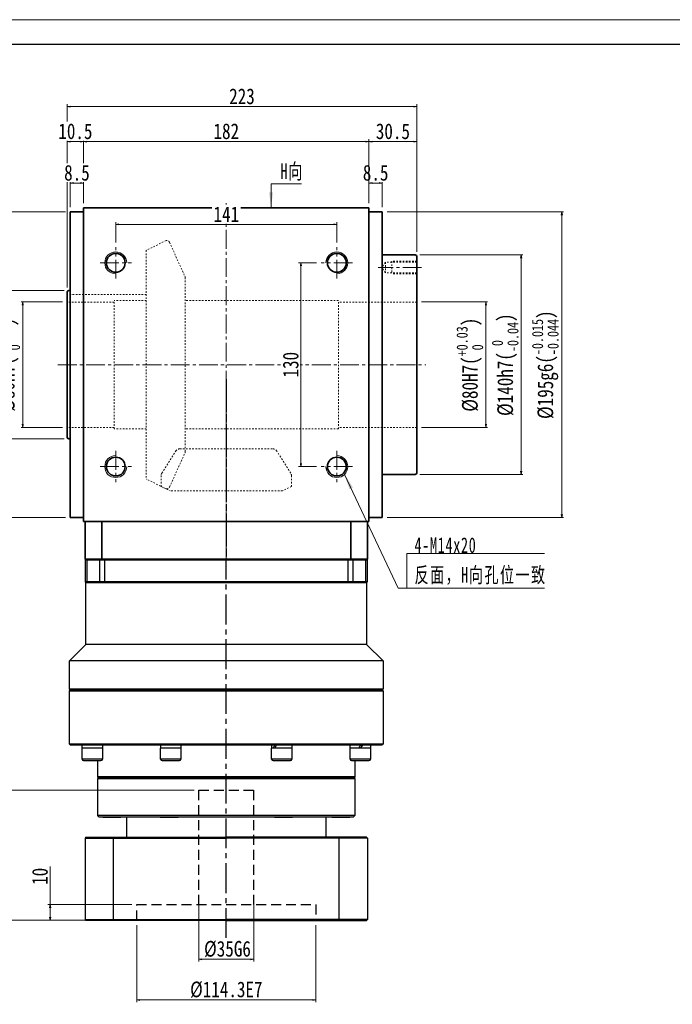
# Model space of a CAD drawing. Header units: millimetres. Extents: x -27 to 1321, y -28 to 916.
# Tile 3 of 4: x 194 to 610, y 288 to 916. Entities that reach past the tile are written whole.
import ezdxf

# ---------------------------------------------------------------- set-up
doc = ezdxf.new("R2010")
doc.units = ezdxf.units.MM
for name, pattern in [('CENTER2', [28.575, 19.05, -3.175, 3.175, -3.175]), ('DASHED2', [9.525, 6.35, -3.175]), ('点画线', [18, 12, -2, 2, -2]), ('虚线', [2, 1, -1])]:
    doc.linetypes.add(name, pattern=pattern)
for name, color, linetype in [('1轮廓实线层', 7, 'Continuous'), ('3中心线层', 1, 'CENTER2'), ('4虚线层', 6, 'DASHED2')]:
    doc.layers.add(name, color=color, linetype=linetype)
for name, color, linetype, lineweight in [('中心线层', 1, '点画线', 18), ('图框_外框线', 7, 'Continuous', 18), ('尺寸线层', 3, 'Continuous', 18), ('粗实线', 7, 'Continuous', 40), ('粗实线层', 7, 'Continuous', 35), ('虚线层', 6, '虚线', 18)]:
    doc.layers.add(name, color=color, linetype=linetype, lineweight=lineweight)
doc.styles.add('宋体', font='SimSun.ttf', dxfattribs={"width": 0.8})
doc.styles.add('标准', font='SimSun.ttf', dxfattribs={"width": 0.667})
doc.dimstyles.new('A水平标注$0', dxfattribs={"dimtxt": 3.5, "dimasz": 2, "dimexe": 1.5, "dimexo": 3, "dimgap": 1.1, "dimtad": 1, "dimtoh": 1, "dimdec": 4, "dimdsep": 46, "dimtxsty": '宋体', "dimblk": 'OPEN', "dimcen": 3, "dimclrd": 3, "dimclre": 3, "dimclrt": 6, "dimadec": 0, "dimazin": 0, "dimtm": 1e-09, "dimtfac": 1, "dimtdec": 4, "dimtix": 1, "dimtmove": 0, "dimatfit": 3, "dimldrblk": 'OPEN', "dimfxl": 0, "dimlwd": 13, "dimlwe": 13, "dimarcsym": 0})
doc.dimstyles.new('D直径标注φ25', dxfattribs={"dimtxt": 3.5, "dimasz": 2, "dimexe": 1, "dimexo": 3, "dimtad": 1, "dimtoh": 1, "dimdec": 1, "dimdsep": 46, "dimtxsty": '宋体', "dimblk": 'OPEN', "dimcen": 3, "dimclrd": 3, "dimclre": 3, "dimclrt": 130, "dimadec": 0, "dimazin": 0, "dimtm": 1e-09, "dimtfac": 1, "dimtdec": 1, "dimtmove": 0, "dimatfit": 0, "dimldrblk": 'OPEN', "dimfxl": 0, "dimlwd": 13, "dimlwe": 13, "dimarcsym": 0})

# ---------------------------------------------------------------- blocks, each defined once
blk = doc.blocks.new('_Open')
at = {"color": 0, "linetype": 'ByBlock', "lineweight": -2}
for p, q in [((-1, 0.17), (0, 0)), ((-1, -0.17), (0, 0)), ((0, 0), (-1, 0))]:
    blk.add_line(p, q, dxfattribs=at)
blk = doc.blocks.new('*D25')
at = {"layer": 'Defpoints', "color": 0, "transparency": 16777216}
for p in [(395.77, 785.73), (254.77, 771.24), (395.77, 771.24)]:
    blk.add_point(p, dxfattribs=at)
at = {"layer": '尺寸线层', "color": 3, "lineweight": 13, "transparency": 16777216}
for p, q in [((254.77, 774.24), (254.77, 787.23)), ((256.77, 785.73), (393.77, 785.73)), ((395.77, 774.24), (395.77, 787.23))]:
    blk.add_line(p, q, dxfattribs=at)
at = {"layer": '尺寸线层', "color": 3, "lineweight": 13, "transparency": 16777216, "xscale": 2, "yscale": 2, "zscale": 2, "rotation": 180}
blk.add_blockref('_Open', (254.77, 785.73), dxfattribs=at)
at = {"layer": '尺寸线层', "color": 3, "lineweight": 13, "transparency": 16777216, "xscale": 2, "yscale": 2, "zscale": 2}
blk.add_blockref('_Open', (395.77, 785.73), dxfattribs=at)
at = {"layer": '尺寸线层', "color": 6, "transparency": 16777216, "insert": (325.27, 792.23), "char_height": 10, "attachment_point": 5, "style": '宋体', "bg_fill": 3, "box_fill_scale": 1.1, "bg_fill_color": 256, "bg_fill_true_color": 13158600, "bg_fill_transparency": 0}
blk.add_mtext('141', dxfattribs=at)
blk = doc.blocks.new('*D26')
at = {"layer": 'Defpoints', "color": 0, "transparency": 16777216}
for p in [(385.77, 761.24), (372.87, 631.24), (385.77, 631.24)]:
    blk.add_point(p, dxfattribs=at)
at = {"layer": '尺寸线层', "color": 3, "lineweight": 13, "transparency": 16777216}
for p, q in [((382.77, 761.24), (371.37, 761.24)), ((372.87, 759.24), (372.87, 633.24)), ((382.77, 631.24), (371.37, 631.24))]:
    blk.add_line(p, q, dxfattribs=at)
at = {"layer": '尺寸线层', "color": 3, "lineweight": 13, "transparency": 16777216, "xscale": 2, "yscale": 2, "zscale": 2}
for p, rotation in [((372.87, 761.24), 90), ((372.87, 631.24), 270)]:
    blk.add_blockref('_Open', p, dxfattribs=dict(at, rotation=rotation))
at = {"layer": '尺寸线层', "color": 6, "transparency": 16777216, "insert": (366.37, 696.24), "char_height": 10, "attachment_point": 5, "rotation": 90, "style": '宋体', "bg_fill": 3, "box_fill_scale": 1.1, "bg_fill_color": 256, "bg_fill_true_color": 13158600, "bg_fill_transparency": 0}
blk.add_mtext('130', dxfattribs=at)
blk = doc.blocks.new('*D27')
at = {"layer": 'Defpoints', "color": 0, "transparency": 16777216}
for p in [(223.77, 736.24), (195.46, 656.24), (223.77, 656.24)]:
    blk.add_point(p, dxfattribs=at)
at = {"layer": '尺寸线层', "color": 3, "lineweight": 13, "transparency": 16777216}
for p, q in [((220.77, 736.24), (194.46, 736.24)), ((195.46, 734.24), (195.46, 658.24)), ((220.77, 656.24), (194.46, 656.24))]:
    blk.add_line(p, q, dxfattribs=at)
at = {"layer": '尺寸线层', "color": 3, "lineweight": 13, "transparency": 16777216, "xscale": 2, "yscale": 2, "zscale": 2}
for p, rotation in [((195.46, 736.24), 90), ((195.46, 656.24), 270)]:
    blk.add_blockref('_Open', p, dxfattribs=dict(at, rotation=rotation))
at = {"layer": '尺寸线层', "color": 130, "transparency": 16777216, "insert": (185.24, 696.24), "char_height": 10, "attachment_point": 5, "rotation": 90, "style": '宋体'}
blk.add_mtext('{\\A1;\\A1;%%C80H7({\\H0.707107x;\\S+0.03^  0;})}', dxfattribs=at)
blk = doc.blocks.new('*D28')
at = {"layer": 'Defpoints', "color": 0, "transparency": 16777216}
for p in [(224.77, 743.49), (172.2, 648.99), (224.77, 648.99)]:
    blk.add_point(p, dxfattribs=at)
at = {"layer": '尺寸线层', "color": 3, "lineweight": 13, "transparency": 16777216}
for p, q in [((221.77, 743.49), (171.2, 743.49)), ((172.2, 741.49), (172.2, 650.99)), ((221.77, 648.99), (171.2, 648.99))]:
    blk.add_line(p, q, dxfattribs=at)
at = {"layer": '尺寸线层', "color": 3, "lineweight": 13, "transparency": 16777216, "xscale": 2, "yscale": 2, "zscale": 2}
for p, rotation in [((172.2, 743.49), 90), ((172.2, 648.99), 270)]:
    blk.add_blockref('_Open', p, dxfattribs=dict(at, rotation=rotation))
at = {"layer": '尺寸线层', "color": 130, "transparency": 16777216, "insert": (165.47, 696.24), "char_height": 10, "attachment_point": 5, "rotation": 90, "style": '宋体'}
blk.add_mtext('φ94.5', dxfattribs=at)
blk = doc.blocks.new('*D29')
at = {"layer": 'Defpoints', "color": 0, "transparency": 16777216}
for p in [(225.77, 793.74), (154.01, 598.74), (225.77, 598.74)]:
    blk.add_point(p, dxfattribs=at)
at = {"layer": '尺寸线层', "color": 3, "lineweight": 13, "transparency": 16777216}
for p, q in [((222.77, 793.74), (153.01, 793.74)), ((154.01, 791.74), (154.01, 600.74)), ((222.77, 598.74), (153.01, 598.74))]:
    blk.add_line(p, q, dxfattribs=at)
at = {"layer": '尺寸线层', "color": 3, "lineweight": 13, "transparency": 16777216, "xscale": 2, "yscale": 2, "zscale": 2}
for p, rotation in [((154.01, 793.74), 90), ((154.01, 598.74), 270)]:
    blk.add_blockref('_Open', p, dxfattribs=dict(at, rotation=rotation))
at = {"layer": '尺寸线层', "color": 130, "transparency": 16777216, "insert": (143.47, 696.24), "char_height": 10, "attachment_point": 5, "rotation": 90, "style": '宋体'}
blk.add_mtext('{\\A1;\\A1;%%C195g6({\\H0.707107x;\\S-0.015^ -0.044;})}', dxfattribs=at)
blk = doc.blocks.new('*D30')
at = {"layer": 'Defpoints', "color": 0, "transparency": 16777216}
for p in [(446.77, 736.24), (446.77, 656.24), (490.82, 656.24)]:
    blk.add_point(p, dxfattribs=at)
at = {"layer": '尺寸线层', "color": 3, "lineweight": 13, "transparency": 16777216}
for p, q in [((449.77, 736.24), (491.82, 736.24)), ((490.82, 734.24), (490.82, 658.24)), ((449.77, 656.24), (491.82, 656.24))]:
    blk.add_line(p, q, dxfattribs=at)
at = {"layer": '尺寸线层', "color": 3, "lineweight": 13, "transparency": 16777216, "xscale": 2, "yscale": 2, "zscale": 2}
for p, rotation in [((490.82, 736.24), 90), ((490.82, 656.24), 270)]:
    blk.add_blockref('_Open', p, dxfattribs=dict(at, rotation=rotation))
at = {"layer": '尺寸线层', "color": 130, "transparency": 16777216, "insert": (480.59, 696.24), "char_height": 10, "attachment_point": 5, "rotation": 90, "style": '宋体'}
blk.add_mtext('{\\A1;\\A1;%%C80H7({\\H0.707107x;\\S+0.03^  0;})}', dxfattribs=at)
blk = doc.blocks.new('*D31')
at = {"layer": 'Defpoints', "color": 0, "transparency": 16777216}
for p in [(445.77, 766.24), (445.77, 626.24), (513.34, 626.24)]:
    blk.add_point(p, dxfattribs=at)
at = {"layer": '尺寸线层', "color": 3, "lineweight": 13, "transparency": 16777216}
for p, q in [((448.77, 766.24), (514.34, 766.24)), ((513.34, 764.24), (513.34, 628.24)), ((448.77, 626.24), (514.34, 626.24))]:
    blk.add_line(p, q, dxfattribs=at)
at = {"layer": '尺寸线层', "color": 3, "lineweight": 13, "transparency": 16777216, "xscale": 2, "yscale": 2, "zscale": 2}
for p, rotation in [((513.34, 766.24), 90), ((513.34, 626.24), 270)]:
    blk.add_blockref('_Open', p, dxfattribs=dict(at, rotation=rotation))
at = {"layer": '尺寸线层', "color": 130, "transparency": 16777216, "insert": (503.11, 696.24), "char_height": 10, "attachment_point": 5, "rotation": 90, "style": '宋体'}
blk.add_mtext('{\\A1;\\A1;%%C140h7({\\H0.707107x;\\S 0^ -0.04;})}', dxfattribs=at)
blk = doc.blocks.new('*D32')
at = {"layer": 'Defpoints', "color": 0, "transparency": 16777216}
for p in [(424.77, 793.74), (424.77, 598.74), (539.25, 598.74)]:
    blk.add_point(p, dxfattribs=at)
at = {"layer": '尺寸线层', "color": 3, "lineweight": 13, "transparency": 16777216}
for p, q in [((427.77, 793.74), (540.25, 793.74)), ((539.25, 791.74), (539.25, 600.74)), ((427.77, 598.74), (540.25, 598.74))]:
    blk.add_line(p, q, dxfattribs=at)
at = {"layer": '尺寸线层', "color": 3, "lineweight": 13, "transparency": 16777216, "xscale": 2, "yscale": 2, "zscale": 2}
for p, rotation in [((539.25, 793.74), 90), ((539.25, 598.74), 270)]:
    blk.add_blockref('_Open', p, dxfattribs=dict(at, rotation=rotation))
at = {"layer": '尺寸线层', "color": 130, "transparency": 16777216, "insert": (528.71, 696.24), "char_height": 10, "attachment_point": 5, "rotation": 90, "style": '宋体'}
blk.add_mtext('{\\A1;\\A1;%%C195g6({\\H0.707107x;\\S-0.015^ -0.044;})}', dxfattribs=at)
blk = doc.blocks.new('*D33')
at = {"layer": 'Defpoints', "color": 0, "transparency": 16777216}
for p in [(416.27, 838.61), (234.27, 796.24), (416.27, 796.24)]:
    blk.add_point(p, dxfattribs=at)
at = {"layer": '尺寸线层', "color": 3, "lineweight": 13, "transparency": 16777216}
for p, q in [((234.27, 799.24), (234.27, 840.11)), ((236.27, 838.61), (414.27, 838.61)), ((416.27, 799.24), (416.27, 840.11))]:
    blk.add_line(p, q, dxfattribs=at)
at = {"layer": '尺寸线层', "color": 3, "lineweight": 13, "transparency": 16777216, "xscale": 2, "yscale": 2, "zscale": 2, "rotation": 180}
blk.add_blockref('_Open', (234.27, 838.61), dxfattribs=at)
at = {"layer": '尺寸线层', "color": 3, "lineweight": 13, "transparency": 16777216, "xscale": 2, "yscale": 2, "zscale": 2}
blk.add_blockref('_Open', (416.27, 838.61), dxfattribs=at)
at = {"layer": '尺寸线层', "color": 6, "transparency": 16777216, "insert": (325.27, 845.11), "char_height": 10, "attachment_point": 5, "style": '宋体', "bg_fill": 3, "box_fill_scale": 1.1, "bg_fill_color": 256, "bg_fill_true_color": 13158600, "bg_fill_transparency": 0}
blk.add_mtext('182', dxfattribs=at)
blk = doc.blocks.new('*D8')
at = {"layer": 'Defpoints', "color": 0, "transparency": 16777216}
for p in [(223.77, 860.91), (446.77, 765.24), (223.77, 742.49)]:
    blk.add_point(p, dxfattribs=at)
at = {"layer": '尺寸线层', "color": 3, "lineweight": 13, "transparency": 16777216}
for p, q in [((223.77, 745.49), (223.77, 862.41)), ((444.77, 860.91), (225.77, 860.91)), ((446.77, 768.24), (446.77, 862.41))]:
    blk.add_line(p, q, dxfattribs=at)
at = {"layer": '尺寸线层', "color": 3, "lineweight": 13, "transparency": 16777216, "xscale": 2, "yscale": 2, "zscale": 2, "rotation": 180}
blk.add_blockref('_Open', (223.77, 860.91), dxfattribs=at)
at = {"layer": '尺寸线层', "color": 3, "lineweight": 13, "transparency": 16777216, "xscale": 2, "yscale": 2, "zscale": 2}
blk.add_blockref('_Open', (446.77, 860.91), dxfattribs=at)
at = {"layer": '尺寸线层', "color": 6, "transparency": 16777216, "insert": (335.27, 867.41), "char_height": 10, "attachment_point": 5, "style": '宋体', "bg_fill": 3, "box_fill_scale": 1.1, "bg_fill_color": 256, "bg_fill_true_color": 13158600, "bg_fill_transparency": 0}
blk.add_mtext('223', dxfattribs=at)
blk = doc.blocks.new('*D9')
at = {"layer": 'Defpoints', "color": 0, "transparency": 16777216}
for p in [(234.27, 796.24), (223.77, 742.49)]:
    blk.add_point(p, dxfattribs=at)
at = {"layer": '尺寸线层', "color": 3, "lineweight": 13, "transparency": 16777216}
for p, q in [((223.77, 745.49), (223.77, 840.11)), ((232.27, 838.61), (225.77, 838.61)), ((234.27, 799.24), (234.27, 840.11))]:
    blk.add_line(p, q, dxfattribs=at)
at = {"layer": '尺寸线层', "color": 3, "lineweight": 13, "transparency": 16777216, "xscale": 2, "yscale": 2, "zscale": 2, "rotation": 180}
blk.add_blockref('_Open', (223.77, 838.61), dxfattribs=at)
at = {"layer": '尺寸线层', "color": 3, "lineweight": 13, "transparency": 16777216, "xscale": 2, "yscale": 2, "zscale": 2}
blk.add_blockref('_Open', (234.27, 838.61), dxfattribs=at)
at = {"layer": '尺寸线层', "color": 6, "transparency": 16777216, "insert": (229.02, 845.11), "char_height": 10, "attachment_point": 5, "style": '宋体', "bg_fill": 3, "box_fill_scale": 1.1, "bg_fill_color": 256, "bg_fill_true_color": 13158600, "bg_fill_transparency": 0}
blk.add_mtext('10.5', dxfattribs=at)
at = {"layer": 'Defpoints', "color": 0, "transparency": 16777216}
blk.add_point((223.77, 838.61), dxfattribs=at)
blk = doc.blocks.new('*D10')
at = {"layer": 'Defpoints', "color": 0, "transparency": 16777216}
for p in [(225.77, 793.74), (234.27, 796.24)]:
    blk.add_point(p, dxfattribs=at)
at = {"layer": '尺寸线层', "color": 3, "lineweight": 13, "transparency": 16777216}
for p, q in [((225.77, 796.74), (225.77, 813.61)), ((232.27, 812.11), (227.77, 812.11)), ((234.27, 799.24), (234.27, 813.61))]:
    blk.add_line(p, q, dxfattribs=at)
at = {"layer": '尺寸线层', "color": 3, "lineweight": 13, "transparency": 16777216, "xscale": 2, "yscale": 2, "zscale": 2, "rotation": 180}
blk.add_blockref('_Open', (225.77, 812.11), dxfattribs=at)
at = {"layer": '尺寸线层', "color": 3, "lineweight": 13, "transparency": 16777216, "xscale": 2, "yscale": 2, "zscale": 2}
blk.add_blockref('_Open', (234.27, 812.11), dxfattribs=at)
at = {"layer": '尺寸线层', "color": 6, "transparency": 16777216, "insert": (230.02, 818.61), "char_height": 10, "attachment_point": 5, "style": '宋体', "bg_fill": 3, "box_fill_scale": 1.1, "bg_fill_color": 256, "bg_fill_true_color": 13158600, "bg_fill_transparency": 0}
blk.add_mtext('8.5', dxfattribs=at)
at = {"layer": 'Defpoints', "color": 0, "transparency": 16777216}
blk.add_point((225.77, 812.11), dxfattribs=at)
blk = doc.blocks.new('*D11')
at = {"layer": 'Defpoints', "color": 0, "transparency": 16777216}
for p in [(416.27, 796.24), (424.77, 793.74)]:
    blk.add_point(p, dxfattribs=at)
at = {"layer": '尺寸线层', "color": 3, "lineweight": 13, "transparency": 16777216}
for p, q in [((416.27, 799.24), (416.27, 813.61)), ((418.27, 812.11), (422.77, 812.11)), ((424.77, 796.74), (424.77, 813.61))]:
    blk.add_line(p, q, dxfattribs=at)
at = {"layer": '尺寸线层', "color": 3, "lineweight": 13, "transparency": 16777216, "xscale": 2, "yscale": 2, "zscale": 2, "rotation": 180}
blk.add_blockref('_Open', (416.27, 812.11), dxfattribs=at)
at = {"layer": '尺寸线层', "color": 3, "lineweight": 13, "transparency": 16777216, "xscale": 2, "yscale": 2, "zscale": 2}
blk.add_blockref('_Open', (424.77, 812.11), dxfattribs=at)
at = {"layer": '尺寸线层', "color": 6, "transparency": 16777216, "insert": (420.52, 818.61), "char_height": 10, "attachment_point": 5, "style": '宋体', "bg_fill": 3, "box_fill_scale": 1.1, "bg_fill_color": 256, "bg_fill_true_color": 13158600, "bg_fill_transparency": 0}
blk.add_mtext('8.5', dxfattribs=at)
at = {"layer": 'Defpoints', "color": 0, "transparency": 16777216}
blk.add_point((424.77, 812.11), dxfattribs=at)
blk = doc.blocks.new('*D12')
at = {"layer": 'Defpoints', "color": 0, "transparency": 16777216}
for p in [(416.27, 796.24), (446.77, 765.24)]:
    blk.add_point(p, dxfattribs=at)
at = {"layer": '尺寸线层', "color": 3, "lineweight": 13, "transparency": 16777216}
for p, q in [((416.27, 799.24), (416.27, 840.11)), ((418.27, 838.61), (444.77, 838.61)), ((446.77, 768.24), (446.77, 840.11))]:
    blk.add_line(p, q, dxfattribs=at)
at = {"layer": '尺寸线层', "color": 3, "lineweight": 13, "transparency": 16777216, "xscale": 2, "yscale": 2, "zscale": 2, "rotation": 180}
blk.add_blockref('_Open', (416.27, 838.61), dxfattribs=at)
at = {"layer": '尺寸线层', "color": 3, "lineweight": 13, "transparency": 16777216, "xscale": 2, "yscale": 2, "zscale": 2}
blk.add_blockref('_Open', (446.77, 838.61), dxfattribs=at)
at = {"layer": '尺寸线层', "color": 6, "transparency": 16777216, "insert": (431.52, 845.11), "char_height": 10, "attachment_point": 5, "style": '宋体', "bg_fill": 3, "box_fill_scale": 1.1, "bg_fill_color": 256, "bg_fill_true_color": 13158600, "bg_fill_transparency": 0}
blk.add_mtext('30.5', dxfattribs=at)
at = {"layer": 'Defpoints', "color": 0, "transparency": 16777216}
blk.add_point((446.77, 838.61), dxfattribs=at)
blk = doc.blocks.new('*X5')
at = {"layer": '尺寸线层', "linetype": 'Continuous'}
blk.add_hatch(color=0, dxfattribs=at).paths.add_polyline_path([(-39.64, 72.53), (-34.3, 64.1), (-36.54, 63.05)], flags=0)
at = {"layer": '尺寸线层', "color": 0, "linetype": 'Continuous'}
blk.add_line((-39.64, 72.53), (-5.5, 0), dxfattribs=at)
at = {"layer": '尺寸线层', "color": 0}
for p, q in [((0, 22.01), (87.76, 22.01)), ((0, 0), (0, 22.01)), ((-5.5, 0), (0, 0)), ((0, 0), (87.76, 0))]:
    blk.add_line(p, q, dxfattribs=at)
at = {"layer": '尺寸线层', "color": 0, "insert": (4.95, 1.98), "char_height": 9.9, "width": 165.6254, "attachment_point": 7, "line_spacing_factor": 1.15057, "style": '标准'}
blk.add_mtext('\\T1.1;4-M14x20\\P反面，H向孔位一致', dxfattribs=at)
blk = doc.blocks.new('*X6')
at = {"layer": '尺寸线层', "linetype": 'Continuous'}
blk.add_hatch(color=0, dxfattribs=at).paths.add_polyline_path([(-1.02, -15.43), (-2.26, -5.53), (0.22, -5.53)], flags=0)
at = {"layer": '尺寸线层', "color": 0, "linetype": 'Continuous'}
blk.add_line((-1.02, -15.43), (-1.02, 0), dxfattribs=at)
at = {"layer": '尺寸线层', "color": 0}
for p, q in [((-1.02, 0), (0, 0)), ((0, 0), (0, 0)), ((0, 0), (18.37, 0))]:
    blk.add_line(p, q, dxfattribs=at)
at = {"layer": '尺寸线层', "color": 0, "insert": (4.95, 1.98), "char_height": 9.9, "width": 26.8387, "attachment_point": 7, "line_spacing_factor": 1.15057, "style": '标准'}
blk.add_mtext('\\T1.1;H向', dxfattribs=at)
blk = doc.blocks.new('*D36')
at = {"layer": 'Defpoints', "color": 0, "transparency": 16777216}
for p in [(268.12, 351.74), (212.94, 341.74), (261.07, 341.74)]:
    blk.add_point(p, dxfattribs=at)
at = {"layer": '尺寸线层', "color": 3, "lineweight": 13, "transparency": 16777216}
for p, q in [((212.94, 351.74), (212.94, 376.1)), ((265.12, 351.74), (211.44, 351.74)), ((212.94, 343.74), (212.94, 349.74)), ((258.07, 341.74), (211.44, 341.74))]:
    blk.add_line(p, q, dxfattribs=at)
at = {"layer": '尺寸线层', "color": 3, "lineweight": 13, "transparency": 16777216, "xscale": 2, "yscale": 2, "zscale": 2}
for p, rotation in [((212.94, 351.74), 90), ((212.94, 341.74), 270)]:
    blk.add_blockref('_Open', p, dxfattribs=dict(at, rotation=rotation))
at = {"layer": '尺寸线层', "color": 6, "transparency": 16777216, "insert": (206.44, 369.82), "char_height": 10, "attachment_point": 5, "rotation": 90, "style": '宋体'}
blk.add_mtext('10', dxfattribs=at)
blk = doc.blocks.new('*D37')
at = {"layer": 'Defpoints', "color": 0, "transparency": 16777216}
for p in [(307.77, 424.74), (183.3, 341.74), (261.07, 341.74)]:
    blk.add_point(p, dxfattribs=at)
at = {"layer": '尺寸线层', "color": 3, "lineweight": 13, "transparency": 16777216}
for p, q in [((304.77, 424.74), (181.8, 424.74)), ((183.3, 422.74), (183.3, 343.74)), ((258.07, 341.74), (181.8, 341.74))]:
    blk.add_line(p, q, dxfattribs=at)
at = {"layer": '尺寸线层', "color": 3, "lineweight": 13, "transparency": 16777216, "xscale": 2, "yscale": 2, "zscale": 2}
for p, rotation in [((183.3, 424.74), 90), ((183.3, 341.74), 270)]:
    blk.add_blockref('_Open', p, dxfattribs=dict(at, rotation=rotation))
at = {"layer": '尺寸线层', "color": 6, "transparency": 16777216, "insert": (176.8, 382.31), "char_height": 10, "attachment_point": 5, "rotation": 90, "style": '宋体'}
blk.add_mtext('83', dxfattribs=at)
blk = doc.blocks.new('*D38')
at = {"layer": 'Defpoints', "color": 0, "transparency": 16777216}
for p in [(268.12, 341.74), (382.42, 341.74), (382.42, 290.95)]:
    blk.add_point(p, dxfattribs=at)
at = {"layer": '尺寸线层', "color": 3, "lineweight": 13, "transparency": 16777216}
for p, q in [((268.12, 338.74), (268.12, 289.45)), ((382.42, 338.74), (382.42, 289.45)), ((270.12, 290.95), (380.42, 290.95))]:
    blk.add_line(p, q, dxfattribs=at)
at = {"layer": '尺寸线层', "color": 3, "lineweight": 13, "transparency": 16777216, "xscale": 2, "yscale": 2, "zscale": 2, "rotation": 180}
blk.add_blockref('_Open', (268.12, 290.95), dxfattribs=at)
at = {"layer": '尺寸线层', "color": 3, "lineweight": 13, "transparency": 16777216, "xscale": 2, "yscale": 2, "zscale": 2}
blk.add_blockref('_Open', (382.42, 290.95), dxfattribs=at)
at = {"layer": '尺寸线层', "color": 6, "transparency": 16777216, "insert": (325.27, 297.45), "char_height": 10, "attachment_point": 5, "style": '宋体'}
blk.add_mtext('{%%c114.3}{}{E7}', dxfattribs=at)
blk = doc.blocks.new('*D39')
at = {"layer": 'Defpoints', "color": 0, "transparency": 16777216}
for p in [(307.77, 354.74), (342.77, 354.74), (342.77, 316.88)]:
    blk.add_point(p, dxfattribs=at)
at = {"layer": '尺寸线层', "color": 3, "lineweight": 13, "transparency": 16777216}
for p, q in [((307.77, 351.74), (307.77, 315.38)), ((342.77, 351.74), (342.77, 315.38)), ((309.77, 316.88), (340.77, 316.88))]:
    blk.add_line(p, q, dxfattribs=at)
at = {"layer": '尺寸线层', "color": 3, "lineweight": 13, "transparency": 16777216, "xscale": 2, "yscale": 2, "zscale": 2, "rotation": 180}
blk.add_blockref('_Open', (307.77, 316.88), dxfattribs=at)
at = {"layer": '尺寸线层', "color": 3, "lineweight": 13, "transparency": 16777216, "xscale": 2, "yscale": 2, "zscale": 2}
blk.add_blockref('_Open', (342.77, 316.88), dxfattribs=at)
at = {"layer": '尺寸线层', "color": 6, "transparency": 16777216, "insert": (326.02, 323.38), "char_height": 10, "attachment_point": 5, "style": '宋体'}
blk.add_mtext('{%%c35}{}{G6}', dxfattribs=at)

msp = doc.modelspace()

# ---------------------------------------------------------------- linework, layer by layer
at = {"layer": '1轮廓实线层', "linetype": 'Continuous', "lineweight": 30}
for p, q in [((235.26178, 571.73602), (235.76178, 572.23602)), ((235.26178, 571.73602), (236.56613, 571.73602)), ((235.26178, 571.73602), (235.26178, 557.73602)), ((236.93569, 572.23602), (235.76178, 572.23602)), ((236.56613, 571.73602), (236.93569, 572.23602)), ((236.56613, 571.73602), (244.4343, 571.73602)), ((236.56613, 557.73602), (236.56613, 571.73602)), ((244.77108, 572.23602), (236.93569, 572.23602)), ((244.4343, 571.73602), (244.77108, 572.23602)), ((244.4343, 571.73602), (247.80211, 571.73602)), ((244.4343, 571.73602), (244.4343, 557.73602)), ((247.80211, 572.23602), (244.77108, 572.23602)), ((402.72144, 572.23602), (247.80211, 572.23602)), ((247.80211, 571.73602), (247.80211, 572.23602)), ((247.80211, 571.73602), (402.72144, 571.73602)), ((247.80211, 557.73602), (247.80211, 571.73602)), ((405.75247, 572.23602), (402.72144, 572.23602)), ((402.72144, 571.73602), (402.72144, 572.23602)), ((402.72144, 571.73602), (406.08925, 571.73602)), ((402.72144, 571.73602), (402.72144, 557.73602)), ((406.08925, 571.73602), (405.75247, 572.23602)), ((413.58786, 572.23602), (405.75247, 572.23602)), ((406.08925, 557.73602), (406.08925, 571.73602)), ((406.08925, 571.73602), (413.95743, 571.73602)), ((413.95743, 571.73602), (413.58786, 572.23602)), ((414.76178, 572.23602), (413.58786, 572.23602)), ((413.95743, 571.73602), (413.95743, 557.73602)), ((413.95743, 571.73602), (415.26178, 571.73602)), ((414.76178, 572.23602), (415.26178, 571.73602)), ((415.26178, 557.73602), (415.26178, 571.73602)), ((236.56613, 557.73602), (235.26178, 557.73602)), ((235.76178, 557.23602), (235.26178, 557.73602)), ((235.76178, 517.73602), (235.76178, 557.23602)), ((235.76178, 557.23602), (236.93569, 557.23602)), ((244.4343, 557.73602), (236.56613, 557.73602)), ((236.93569, 557.23602), (236.56613, 557.73602)), ((236.93569, 557.23602), (244.77108, 557.23602)), ((247.80211, 557.73602), (244.4343, 557.73602)), ((244.77108, 557.23602), (244.4343, 557.73602)), ((244.77108, 557.23602), (247.80211, 557.23602)), ((402.72144, 557.73602), (247.80211, 557.73602)), ((247.80211, 557.23602), (247.80211, 557.73602)), ((247.80211, 557.23602), (325.26178, 557.23602)), ((325.26178, 557.23602), (402.72144, 557.23602)), ((406.08925, 557.73602), (402.72144, 557.73602)), ((402.72144, 557.23602), (402.72144, 557.73602)), ((402.72144, 557.23602), (405.75247, 557.23602)), ((405.75247, 557.23602), (406.08925, 557.73602)), ((405.75247, 557.23602), (413.58786, 557.23602)), ((413.95743, 557.73602), (406.08925, 557.73602)), ((413.58786, 557.23602), (413.95743, 557.73602)), ((413.58786, 557.23602), (414.76178, 557.23602)), ((415.26178, 557.73602), (413.95743, 557.73602)), ((415.26178, 557.73602), (414.76178, 557.23602)), ((414.76178, 557.23602), (414.76178, 517.73602)), ((225.26178, 507.23602), (235.76178, 517.73602)), ((414.76178, 517.73602), (235.76178, 517.73602)), ((414.76178, 517.73602), (425.26178, 507.23602)), ((225.26178, 489.23602), (225.26178, 507.23602)), ((425.26178, 507.23602), (225.26178, 507.23602)), ((425.26178, 507.23602), (425.26178, 489.23602)), ((225.76178, 488.73602), (225.26178, 489.23602)), ((325.26178, 489.23602), (225.26178, 489.23602)), ((225.26178, 488.23602), (225.76178, 488.73602)), ((225.26178, 454.23602), (225.26178, 488.23602)), ((225.26178, 488.23602), (325.26178, 488.23602)), ((325.26178, 488.73602), (225.76178, 488.73602)), ((425.26178, 489.23602), (325.26178, 489.23602)), ((424.76178, 488.73602), (325.26178, 488.73602)), ((325.26178, 488.23602), (425.26178, 488.23602)), ((425.26178, 489.23602), (424.76178, 488.73602)), ((424.76178, 488.73602), (425.26178, 488.23602)), ((425.26178, 488.23602), (425.26178, 454.23602)), ((225.76178, 453.73603), (225.26178, 454.23602)), ((425.26178, 454.23602), (225.26178, 454.23602)), ((225.76178, 453.73603), (424.76178, 453.73603)), ((233.36292, 451.63602), (233.36292, 453.73603)), ((246.24292, 453.73603), (246.24292, 451.63602)), ((283.42356, 453.27115), (283.42356, 453.73603)), ((296.30356, 453.73603), (296.30356, 451.63602)), ((354.22, 451.63602), (354.22, 453.73603)), ((367.09999, 453.73603), (367.09999, 451.63602)), ((404.28063, 451.63602), (404.28063, 453.73603)), ((417.16064, 453.73603), (417.16064, 451.63602)), ((425.26178, 454.23602), (424.76178, 453.73603)), ((233.30292, 444.63602), (233.30292, 451.63602)), ((241.48525, 451.63602), (233.30292, 451.63602)), ((246.30292, 451.63602), (241.48525, 451.63602)), ((246.30292, 451.63602), (246.30292, 444.63602)), ((283.36356, 444.63602), (283.36356, 451.63602)), ((295.49273, 451.63602), (283.36356, 451.63602)), ((296.36356, 451.63602), (295.49273, 451.63602)), ((296.36356, 451.63602), (296.36356, 444.63602)), ((354.16, 444.63602), (354.16, 451.63602)), ((367.16, 451.63602), (354.16, 451.63602)), ((367.16, 451.63602), (367.16, 444.63602)), ((404.22063, 444.63602), (404.22063, 451.63602)), ((417.22064, 451.63602), (404.22063, 451.63602)), ((417.22064, 451.63602), (417.22064, 444.63602)), ((241.48525, 444.63602), (233.30292, 444.63602)), ((234.30292, 443.63602), (241.22643, 443.63602)), ((241.22643, 443.63602), (245.30292, 443.63602)), ((246.30292, 444.63602), (241.48525, 444.63602)), ((243.26178, 433.23602), (243.26178, 443.63602)), ((295.49273, 444.63602), (283.36356, 444.63602)), ((284.36356, 443.63602), (294.6267, 443.63602)), ((294.6267, 443.63602), (295.36356, 443.63602)), ((296.36356, 444.63602), (295.49273, 444.63602)), ((367.16, 444.63602), (354.16, 444.63602)), ((355.16, 443.63602), (366.16, 443.63602)), ((417.22064, 444.63602), (404.22063, 444.63602)), ((405.22064, 443.63602), (416.22064, 443.63602)), ((407.26177, 443.63602), (407.26177, 433.23602)), ((243.76178, 432.73602), (243.26178, 433.23602)), ((407.26177, 433.23602), (243.26178, 433.23602)), ((243.26178, 432.23602), (243.76178, 432.73602)), ((243.26178, 408.53602), (243.26178, 432.23602)), ((243.26178, 432.23602), (407.26177, 432.23602)), ((243.76178, 432.73602), (406.76178, 432.73602)), ((407.26177, 433.23602), (406.76178, 432.73602)), ((406.76178, 432.73602), (407.26177, 432.23602)), ((407.26177, 432.23602), (407.26177, 408.53602)), ((244.06178, 407.73602), (243.26178, 408.53602)), ((325.26178, 408.53602), (243.26178, 408.53602)), ((407.26177, 408.53602), (325.26178, 408.53602)), ((407.26177, 408.53602), (406.46178, 407.73602)), ((244.06178, 407.73602), (325.26178, 407.73602)), ((246.76178, 407.63602), (257.76178, 407.63602)), ((261.76178, 394.73603), (261.76178, 407.73602)), ((283.26178, 407.63602), (294.26178, 407.63602)), ((325.26178, 407.73602), (406.46178, 407.73602)), ((356.26178, 407.63602), (367.26178, 407.63602)), ((388.76177, 407.73602), (388.76177, 394.73603)), ((392.76178, 407.63602), (403.76178, 407.63602)), ((235.76655, 394.73603), (235.26654, 394.23602)), ((235.26654, 394.23602), (235.26654, 342.23603)), ((253.26654, 394.23602), (253.44879, 394.73603)), ((253.26654, 342.23603), (253.26654, 394.23602)), ((397.26654, 394.23602), (397.0843, 394.73603)), ((397.26654, 342.23603), (397.26654, 394.23602)), ((414.76654, 394.73603), (415.26654, 394.23602)), ((415.26654, 394.23602), (415.26654, 342.23603)), ((235.76655, 341.73602), (235.26654, 342.23603)), ((325.26654, 341.73602), (235.76655, 341.73602)), ((253.26654, 342.23603), (253.44879, 341.73602)), ((325.26654, 341.73602), (414.76654, 341.73602)), ((397.26654, 342.23603), (397.0843, 341.73602)), ((414.76654, 341.73602), (415.26654, 342.23603))]:
    msp.add_line(p, q, dxfattribs=at)
at = {"layer": '1轮廓实线层'}
for p, q in [((235.26654, 394.23602), (325.26654, 394.23602)), ((235.76655, 394.73603), (325.26654, 394.73603)), ((414.76654, 394.73603), (325.26654, 394.73603)), ((415.26654, 394.23602), (325.26654, 394.23602)), ((235.26654, 342.23603), (325.26654, 342.23603)), ((415.26654, 342.23603), (325.26654, 342.23603))]:
    msp.add_line(p, q, dxfattribs=at)
at = {"layer": '1轮廓实线层', "linetype": 'Continuous', "lineweight": 30}
for centre, start, end in [((234.30292, 444.63602), 180, 270), ((245.30292, 444.63602), 270, 0), ((284.36356, 444.63602), 180, 270), ((295.36356, 444.63602), 270, 0), ((355.16, 444.63602), 180, 270), ((366.16, 444.63602), 270, 0), ((405.22063, 444.63602), 180, 270), ((416.22063, 444.63602), 270, 0), ((246.76178, 408.63602), 244.15806724, 270), ((257.76178, 408.63602), 270, 295.84193276), ((283.26178, 408.63602), 244.15806724, 270), ((294.26178, 408.63602), 270, 295.84193276), ((356.26178, 408.63602), 244.15806724, 270), ((367.26178, 408.63602), 270, 295.84193276), ((392.76178, 408.63602), 244.15806724, 270), ((403.76178, 408.63602), 270, 295.84193276)]:
    msp.add_arc(centre, 1, start, end, dxfattribs=at)
at = {"layer": '1轮廓实线层', "linetype": 'Continuous', "lineweight": 30, "extrusion": (0, 0, -1)}
for centre, major_axis, ratio, start_param, end_param in [((289.86356, 453.73602), (0.40198, 11.152), 0.576348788, 4.555574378, 4.691617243), ((289.86356, 451.63602), (0.40198, 11.152), 0.576348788, 4.691617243, 4.881013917), ((360.66, 453.73602), (5.36053, 11.01843), 0.323918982, 4.366689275, 4.556085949), ((360.66, 451.63602), (5.36053, 11.01843), 0.323918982, 4.556085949, 4.745482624), ((410.72063, 453.73602), (6.43685, 11.1538), 0.01805203, 1.560378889, 1.749775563), ((410.72063, 451.63602), (4.33788, 7.51669), 0.01805203, 1.277248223, 1.560378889), ((410.72063, 451.63602), (6.43685, 11.1538), 0.01805203, 1.370982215, 1.560378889)]:
    msp.add_ellipse(centre, major_axis=major_axis, ratio=ratio, start_param=start_param, end_param=end_param, dxfattribs=at)
at = {"layer": '3中心线层'}
for p in [(325.26654, 686.94023), (325.26654, 685.03716), (325.26654, 330.52892)]:
    msp.add_line(p, (325.26654, 572.23602), dxfattribs=at)
at = {"layer": '4虚线层'}
for p, q in [((307.76654, 424.73602), (342.76654, 424.73602)), ((307.76654, 351.73602), (307.76654, 424.73602)), ((342.76654, 351.73602), (342.76654, 424.73602)), ((268.11654, 351.73602), (382.41654, 351.73602)), ((268.11654, 341.73602), (268.11654, 351.73602)), ((382.41654, 351.73602), (382.41654, 341.73602))]:
    msp.add_line(p, q, dxfattribs=at)
at = {"layer": '中心线层'}
for p, q in [((325.26654, 572.23602), (325.26654, 799.23602)), ((254.76654, 751.23602), (254.76654, 771.23602)), ((395.76654, 751.23602), (395.76654, 771.23602)), ((244.76654, 761.23602), (264.76654, 761.23602)), ((405.76654, 761.23602), (385.76654, 761.23602)), ((449.76654, 758.23602), (422.03465, 758.23602)), ((217.86251, 696.23602), (452.5325, 696.23602)), ((254.76654, 641.23602), (254.76654, 621.23602)), ((395.76654, 641.23602), (395.76654, 621.23602)), ((244.76654, 631.23602), (264.76654, 631.23602)), ((405.76654, 631.23602), (385.76654, 631.23602))]:
    msp.add_line(p, q, dxfattribs=at)
at = {"layer": '图框_外框线', "color": 3}
msp.add_lwpolyline([(-20.34471, -27.85382), (1314.89316, -27.85382), (1314.89316, 916.35011), (-20.34471, 916.35011)], close=True, dxfattribs=at)
at = {"layer": '图框_外框线', "color": 3, "lineweight": 25}
msp.add_lwpolyline([(59.13373, -11.95813), (1298.99747, -11.95813), (1298.99747, 900.45442), (59.13373, 900.45442)], close=True, dxfattribs=at)
at = {"layer": '粗实线', "color": 0}
msp.add_line((236.26654, 572.23602), (414.26654, 572.23602), dxfattribs=at)
at = {"layer": '粗实线层'}
for p, q in [((225.76654, 598.73602), (225.76654, 793.73602)), ((234.26654, 793.73602), (225.76654, 793.73602)), ((234.26654, 796.23602), (416.26654, 796.23602)), ((234.26654, 596.23602), (234.26654, 796.23602)), ((416.26654, 796.23602), (416.26654, 596.23602)), ((416.26654, 793.73602), (424.76654, 793.73602)), ((424.76654, 793.73602), (424.76654, 598.73602)), ((424.76654, 766.23602), (445.76654, 766.23602)), ((424.76654, 766.23602), (424.76654, 765.98602)), ((446.76654, 627.23602), (446.76654, 765.23602)), ((223.76654, 649.98602), (223.76654, 742.48602)), ((225.76654, 743.48602), (224.76654, 743.48602)), ((225.76654, 648.98602), (224.76654, 648.98602)), ((424.76654, 626.23602), (445.76654, 626.23602)), ((225.76654, 598.73602), (234.26654, 598.73602)), ((234.26654, 598.73602), (225.76654, 598.73602)), ((416.26654, 598.73602), (424.76654, 598.73602)), ((234.26654, 596.23602), (416.26654, 596.23602)), ((235.26654, 572.23602), (235.26654, 596.23602)), ((245.894, 572.23602), (245.894, 596.23602)), ((404.63908, 572.23602), (404.63908, 596.23602)), ((415.26654, 572.23602), (415.26654, 596.23602)), ((415.26654, 572.23602), (235.26654, 572.23602)), ((235.26654, 572.23602), (415.26654, 572.23602))]:
    msp.add_line(p, q, dxfattribs=at)
for centre in [(254.76654, 761.23602), (395.76654, 761.23602), (254.76654, 631.23602), (395.76654, 631.23602)]:
    msp.add_circle(centre, 6, dxfattribs=at)
at = {"layer": '粗实线层', "lineweight": 18}
for centre, start, end in [((254.76654, 761.23602), 0, 270), ((395.76654, 761.23602), 270, 180), ((254.76654, 631.23602), 90, 0), ((395.76654, 631.23602), 180, 90)]:
    msp.add_arc(centre, 7, start, end, dxfattribs=at)
at = {"layer": '粗实线层'}
for centre, start, end in [((445.76654, 765.23602), 0, 90), ((224.76654, 742.48602), 90.00000041, 180.00000041), ((224.76654, 649.98602), 180, 270), ((445.76654, 627.23602), 270.00000016, 0.00000001)]:
    msp.add_arc(centre, 1, start, end, dxfattribs=at)
at = {"layer": '虚线层'}
for p, q in [((286.8887, 775.48602), (274.26654, 769.1745)), ((287.23116, 775.48602), (286.8887, 775.48602)), ((289.05469, 774.30746), (298.93007, 752.38493)), ((274.26654, 769.1745), (274.26654, 623.29754)), ((426.76654, 761.63602), (424.80355, 758.23602)), ((446.76654, 761.63602), (426.76654, 761.63602)), ((426.76654, 761.63602), (426.76654, 754.83602)), ((446.76654, 762.23602), (430.76654, 762.23602)), ((430.76654, 762.23602), (430.76654, 754.23602)), ((426.76654, 754.83602), (424.80355, 758.23602)), ((446.76654, 754.83602), (426.76654, 754.83602)), ((446.76654, 754.23602), (430.76654, 754.23602)), ((299.10654, 640.90855), (299.10654, 751.56349)), ((253.76654, 736.23602), (223.76654, 736.23602)), ((253.76654, 655.23602), (253.76654, 737.23602)), ((274.26654, 737.23602), (253.76654, 737.23602)), ((396.76654, 655.23602), (396.76654, 737.23602)), ((446.76654, 736.23602), (396.76654, 736.23602)), ((253.76654, 656.23602), (223.76654, 656.23602)), ((274.26654, 655.23602), (253.76654, 655.23602)), ((446.76654, 656.23602), (396.76654, 656.23602)), ((284.17983, 627.06343), (293.0657, 641.1376)), ((295.60241, 642.53602), (354.93067, 642.53602)), ((366.35326, 627.06343), (357.46739, 641.1376)), ((289.05469, 618.16459), (298.93007, 640.08712)), ((286.8887, 616.98602), (274.26654, 623.29754)), ((283.71654, 625.46185), (283.71654, 618.57915)), ((366.81654, 625.46185), (366.81654, 618.57915)), ((283.71654, 618.57915), (289.4024, 615.73602)), ((287.23116, 616.98602), (286.8887, 616.98602)), ((361.13069, 615.73602), (289.4024, 615.73602)), ((366.81654, 618.57915), (361.13069, 615.73602))]:
    msp.add_line(p, q, dxfattribs=at)
for centre, radius, start, end in [((287.23116, 773.48602), 2, 24.25, 90), ((297.10654, 751.56349), 2, 0, 24.25), ((295.60241, 639.53602), 3, 90, 147.73333333), ((297.10654, 640.90855), 2, 335.75, 0), ((354.93067, 639.53602), 3, 32.26666667, 90), ((286.71654, 625.46185), 3, 147.73333333, 180), ((363.81654, 625.46185), 3, 0, 32.26666667), ((287.23116, 618.98602), 2, 270, 335.75)]:
    msp.add_arc(centre, radius, start, end, dxfattribs=at)

# ---------------------------------------------------------------- block references
at = {"layer": '尺寸线层'}
msp.add_blockref('*X5', (440.35224, 553.75619), dxfattribs=at)

# ---------------------------------------------------------------- dimensions: what is measured, and where the dimension line sits
for base, p1, p2, text, override, picture, middle in [((154.01007, 598.73602), (225.76654, 793.73602), (225.76654, 598.73602), '{\\A1;\\A1;%%C195g6({\\H0.707107x;\\S-0.015^ -0.044;})}', {"dimtxt": 10, "dimgap": 1.5, "dimpost": 'φ<>', "dimtp": -0.015, "dimtm": 0.044, "dimtdec": 3, "dimtfill": 0}, '*D29', (154.01007, 696.23602)), ((539.25269, 598.73602), (424.76654, 793.73602), (424.76654, 598.73602), '{\\A1;\\A1;%%C195g6({\\H0.707107x;\\S-0.015^ -0.044;})}', {"dimtxt": 10, "dimgap": 1.5, "dimpost": 'φ<>', "dimtp": -0.015, "dimtm": 0.044, "dimtdec": 3, "dimtfill": 0}, '*D32', (539.25269, 696.23602)), ((513.33508, 626.23602), (445.76654, 766.23602), (445.76654, 626.23602), '{\\A1;\\A1;%%C140h7({\\H0.707107x;\\S 0^ -0.04;})}', {"dimtxt": 10, "dimgap": 1.5, "dimpost": 'φ<>', "dimtm": 0.04, "dimtdec": 2, "dimtfill": 0}, '*D31', (513.33508, 696.23602)), ((195.46177, 656.23602), (223.76654, 736.23602), (223.76654, 656.23602), '{\\A1;\\A1;%%C80H7({\\H0.707107x;\\S+0.03^  0;})}', {"dimtxt": 10, "dimgap": 1.5, "dimpost": 'φ<>', "dimtp": 0.03, "dimtm": 0, "dimtdec": 2, "dimtfill": 0}, '*D27', (195.46177, 696.23602)), ((490.81651, 656.23602), (446.76654, 736.23602), (446.76654, 656.23602), '{\\A1;\\A1;%%C80H7({\\H0.707107x;\\S+0.03^  0;})}', {"dimtxt": 10, "dimgap": 1.5, "dimpost": 'φ<>', "dimtp": 0.03, "dimtm": 0, "dimtdec": 2, "dimtfill": 0}, '*D30', (490.81651, 696.23602))]:
    dim = msp.add_linear_dim(base=base, p1=p1, p2=p2, angle=270, text=text, dimstyle='D直径标注φ25', override=override, dxfattribs=at)
    dim.commit()
    dim.dimension.update_dxf_attribs({"geometry": picture, "text_midpoint": middle, "dimtype": 160})
for base, p1, p2, angle, dimstyle, override, picture, middle in [((172.19701, 648.98602), (224.76654, 743.48602), (224.76654, 648.98602), 270, 'D直径标注φ25', {"dimtxt": 10, "dimgap": 1.5, "dimpost": 'φ<>', "dimtfill": 0}, '*D28', (172.19701, 696.23602)), ((183.29981, 341.73602), (307.76654, 424.73602), (261.07131, 341.73602), 90, 'A水平标注$0', {"dimtxt": 10, "dimgap": 1.5, "dimblk": 'Open', "dimtfill": 0, "dimtfillclr": 256}, '*D37', (183.29981, 382.3081)), ((212.93598, 341.73602), (268.11654, 351.73602), (261.07131, 341.73602), 90, 'A水平标注$0', {"dimtxt": 10, "dimgap": 1.5, "dimtoh": 0, "dimblk": 'Open', "dimtfill": 0, "dimtfillclr": 256}, '*D36', (212.93598, 369.8205))]:
    dim = msp.add_linear_dim(base=base, p1=p1, p2=p2, angle=angle, dimstyle=dimstyle, override=override, dxfattribs=at)
    dim.commit()
    dim.dimension.update_dxf_attribs({"geometry": picture, "text_midpoint": middle, "dimtype": 160})
for base, p1, p2, text, picture, middle in [((342.76654, 316.88414), (307.76654, 354.73602), (342.76654, 354.73602), '{%%c<>}{}{G6}', '*D39', (326.01654, 316.88414)), ((382.41654, 290.94569), (268.11654, 341.73602), (382.41654, 341.73602), '{%%c<>}{}{E7}', '*D38', (325.26654, 290.94569))]:
    dim = msp.add_linear_dim(base=base, p1=p1, p2=p2, text=text, dimstyle='A水平标注$0', override={"dimtxt": 10, "dimgap": 1.5, "dimblk": 'Open', "dimtfill": 0, "dimtfillclr": 256}, dxfattribs=at)
    dim.commit()
    dim.dimension.update_dxf_attribs({"geometry": picture, "text_midpoint": middle, "dimtype": 160})

# ---------------------------------------------------------------- next in the draw order: dimensions: what is measured, and where the dimension line sits
dim = msp.add_linear_dim(base=(395.76654, 785.72631), p1=(254.76654, 771.23602), p2=(395.76654, 771.23602), dimstyle='A水平标注$0', override={"dimtxt": 10, "dimgap": 1.5, "dimblk": 'Open', "dimtfill": 1, "dimtfillclr": 256}, dxfattribs=at)
dim.commit()
dim.dimension.update_dxf_attribs({"geometry": '*D25', "text_midpoint": (325.26654, 785.72631), "dimtype": 160})
dim = msp.add_linear_dim(base=(372.86855, 631.23602), p1=(385.76654, 761.23602), p2=(385.76654, 631.23602), angle=270, dimstyle='A水平标注$0', override={"dimtxt": 10, "dimgap": 1.5, "dimblk": 'Open', "dimtfill": 1, "dimtfillclr": 256}, dxfattribs=at)
dim.commit()
dim.dimension.update_dxf_attribs({"geometry": '*D26', "text_midpoint": (372.86855, 696.23602), "dimtype": 160})

# ---------------------------------------------------------------- next in the draw order: linework, layer by layer
at = {"layer": '虚线层'}
for p, q in [((396.76654, 737.23602), (299.10654, 737.23602)), ((396.76654, 655.23602), (299.10654, 655.23602))]:
    msp.add_line(p, q, dxfattribs=at)

# ---------------------------------------------------------------- next in the draw order: dimensions: what is measured, and where the dimension line sits
at = {"layer": '尺寸线层'}
dim = msp.add_linear_dim(base=(416.26654, 838.6065), p1=(234.26654, 796.23602), p2=(416.26654, 796.23602), dimstyle='A水平标注$0', override={"dimtxt": 10, "dimgap": 1.5, "dimblk": 'Open', "dimtfill": 1, "dimtfillclr": 256}, dxfattribs=at)
dim.commit()
dim.dimension.update_dxf_attribs({"geometry": '*D33', "text_midpoint": (325.26654, 838.6065), "dimtype": 160})

# ---------------------------------------------------------------- next in the draw order: dimensions: what is measured, and where the dimension line sits
dim = msp.add_linear_dim(base=(223.76654, 860.91384), p1=(446.76654, 765.23602), p2=(223.76654, 742.48602), dimstyle='A水平标注$0', override={"dimtxt": 10, "dimgap": 1.5, "dimblk": 'Open', "dimtfill": 1, "dimtfillclr": 256}, dxfattribs=at)
dim.commit()
dim.dimension.update_dxf_attribs({"geometry": '*D8', "text_midpoint": (335.26654, 860.91384), "dimtype": 160})

# ---------------------------------------------------------------- next in the draw order: block references
msp.add_blockref('*X6', (354.83769, 811.66992), dxfattribs=at)

# ---------------------------------------------------------------- next in the draw order: dimensions: what is measured, and where the dimension line sits
for base, p1, p2, picture, middle in [((223.76654, 838.6065), (234.26654, 796.23602), (223.76654, 742.48602), '*D9', (229.01654, 838.6065)), ((424.76654, 812.11183), (416.26654, 796.23602), (424.76654, 793.73602), '*D11', (420.51654, 812.11183))]:
    dim = msp.add_linear_dim(base=base, p1=p1, p2=p2, dimstyle='A水平标注$0', override={"dimtxt": 10, "dimgap": 1.5, "dimblk": 'Open', "dimtfill": 1, "dimtfillclr": 256}, dxfattribs=at)
    dim.commit()
    dim.dimension.update_dxf_attribs({"geometry": picture, "text_midpoint": middle, "dimtype": 160})

# ---------------------------------------------------------------- next in the draw order: linework, layer by layer
at = {"layer": '虚线层'}
msp.add_line((274.26654, 740.93602), (223.76654, 740.93602), dxfattribs=at)

# ---------------------------------------------------------------- next in the draw order: dimensions: what is measured, and where the dimension line sits
at = {"layer": '尺寸线层'}
dim = msp.add_linear_dim(base=(446.76654, 838.6065), p1=(416.26654, 796.23602), p2=(446.76654, 765.23602), angle=0, dimstyle='A水平标注$0', override={"dimtxt": 10, "dimgap": 1.5, "dimblk": 'Open', "dimtfill": 1, "dimtfillclr": 256}, dxfattribs=at)
dim.commit()
dim.dimension.update_dxf_attribs({"geometry": '*D12', "text_midpoint": (431.51654, 838.6065), "dimtype": 160})
dim = msp.add_linear_dim(base=(225.76654, 812.11183), p1=(234.26654, 796.23602), p2=(225.76654, 793.73602), dimstyle='A水平标注$0', override={"dimtxt": 10, "dimgap": 1.5, "dimblk": 'Open', "dimtfill": 1, "dimtfillclr": 256}, dxfattribs=at)
dim.commit()
dim.dimension.update_dxf_attribs({"geometry": '*D10', "text_midpoint": (230.01654, 812.11183), "dimtype": 160})

doc.saveas('drawing.dxf')
